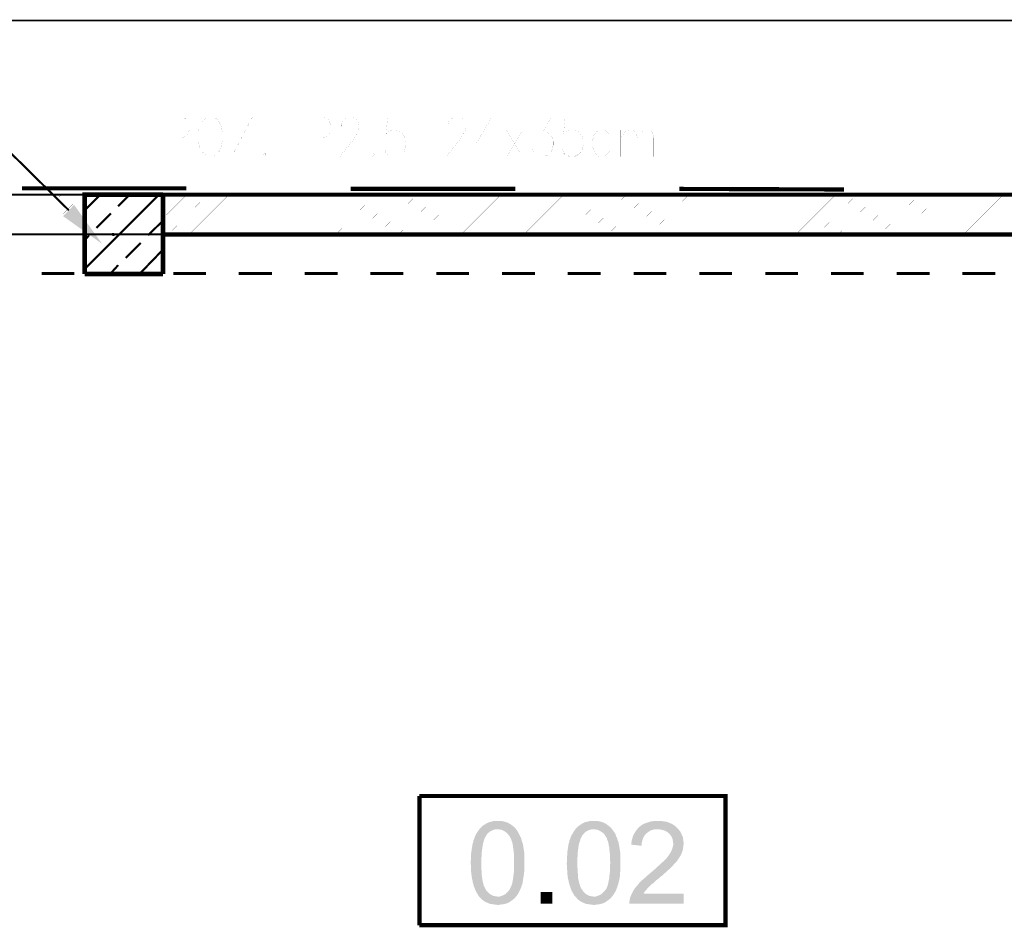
# Model space of a CAD drawing. Header units: millimetres. Extents: x -14047 to 49934, y -21523 to 14989.
# Tile 160 of 201: x 1636 to 1935, y 6704 to 6980. Entities that reach past the tile are written whole.
import ezdxf

# ---------------------------------------------------------------- set-up
doc = ezdxf.new("R2010")
doc.units = ezdxf.units.MM
doc.layers.add('H', color=7, linetype='Continuous')
doc.layers.add('P', color=7, linetype='Continuous')

msp = doc.modelspace()

# ---------------------------------------------------------------- hatches: boundary and pattern name
at = {"layer": 'H', "linetype": 'Continuous'}
for points in [[(1660.984, 6911.928), (1649.081, 6920.392), (1652.43, 6923.831)], [(1664.159, 6914.308), (1663.894, 6914.838), (1663.984, 6915.277), (1664.514, 6915.277), (1664.774, 6914.838), (1664.689, 6914.308)], [(1791.142, 6914.308), (1790.877, 6914.838), (1790.967, 6915.277), (1791.497, 6915.277), (1791.757, 6914.838), (1791.672, 6914.308)], [(1918.125, 6914.308), (1917.86, 6914.838), (1917.95, 6915.277), (1918.48, 6915.277), (1918.74, 6914.838), (1918.655, 6914.308)], [(1786.732, 6713.34), (1781.263, 6713.43), (1781.793, 6713.43), (1782.323, 6713.605), (1782.853, 6713.78), (1783.383, 6714.045), (1783.823, 6714.4), (1784.263, 6714.839), (1784.703, 6715.279), (1784.968, 6715.809), (1785.147, 6716.164), (1785.322, 6716.514), (1785.497, 6716.954), (1785.672, 6717.484), (1785.762, 6718.014), (1785.852, 6718.544), (1785.937, 6719.159), (1786.027, 6719.864), (1786.117, 6720.484), (1786.202, 6721.279), (1786.202, 6722.068), (1786.202, 6722.863), (1786.202, 6723.658), (1786.202, 6724.538), (1786.202, 6725.333), (1786.202, 6726.128), (1786.117, 6726.833), (1786.027, 6727.538), (1785.937, 6728.243), (1785.852, 6728.863), (1785.762, 6729.387), (1785.672, 6729.917), (1785.497, 6730.357), (1785.322, 6730.802), (1785.147, 6731.242), (1784.968, 6731.592), (1784.793, 6731.857), (1784.353, 6732.387), (1783.913, 6732.827), (1783.468, 6733.182), (1783.028, 6733.447), (1782.498, 6733.712), (1781.973, 6733.797), (1781.353, 6733.887), (1781.178, 6733.887), (1775.799, 6734.062), (1776.149, 6734.417), (1776.594, 6734.857), (1776.679, 6734.947), (1777.209, 6735.297), (1777.649, 6735.562), (1778.178, 6735.827), (1778.708, 6736.092), (1779.323, 6736.182), (1779.853, 6736.357), (1780.558, 6736.447), (1781.178, 6736.447), (1781.883, 6736.447), (1782.498, 6736.357), (1783.118, 6736.267), (1783.648, 6736.092), (1784.263, 6735.917), (1784.703, 6735.652), (1785.322, 6735.297), (1785.762, 6734.947), (1786.202, 6734.592), (1786.642, 6734.152), (1786.997, 6733.712), (1787.262, 6733.272), (1787.527, 6732.827), (1787.792, 6732.302), (1788.057, 6731.772), (1788.322, 6731.242), (1788.497, 6730.622), (1788.672, 6730.007), (1788.847, 6729.567), (1788.937, 6729.128), (1789.027, 6728.598), (1789.112, 6728.068), (1789.202, 6727.538), (1789.292, 6726.923), (1789.292, 6726.303), (1789.377, 6725.688), (1789.377, 6724.983), (1789.377, 6724.273), (1789.377, 6722.953), (1789.377, 6722.248), (1789.292, 6721.544), (1789.292, 6720.924), (1789.202, 6720.219), (1789.112, 6719.604), (1789.027, 6719.074), (1788.937, 6718.454), (1788.847, 6717.924), (1788.762, 6717.399), (1788.582, 6716.954), (1788.497, 6716.604), (1788.232, 6715.899), (1787.967, 6715.369), (1787.702, 6714.749), (1787.437, 6714.31), (1787.087, 6713.78)], [(1815.923, 6713.34), (1810.454, 6713.43), (1810.984, 6713.43), (1811.514, 6713.605), (1812.039, 6713.78), (1812.569, 6714.045), (1813.009, 6714.4), (1813.454, 6714.839), (1813.894, 6715.279), (1814.244, 6715.809), (1814.424, 6716.164), (1814.599, 6716.514), (1814.689, 6716.954), (1814.863, 6717.484), (1814.948, 6718.014), (1815.038, 6718.544), (1815.213, 6719.159), (1815.213, 6719.864), (1815.303, 6720.484), (1815.393, 6721.279), (1815.393, 6722.068), (1815.393, 6722.863), (1815.478, 6723.658), (1815.393, 6724.538), (1815.393, 6725.333), (1815.393, 6726.128), (1815.303, 6726.833), (1815.213, 6727.538), (1815.213, 6728.243), (1815.038, 6728.863), (1814.948, 6729.387), (1814.863, 6729.917), (1814.689, 6730.357), (1814.509, 6730.802), (1814.424, 6731.242), (1814.159, 6731.592), (1813.979, 6731.857), (1813.629, 6732.387), (1813.189, 6732.827), (1812.659, 6733.182), (1812.219, 6733.447), (1811.689, 6733.712), (1811.159, 6733.797), (1810.629, 6733.887), (1810.364, 6733.887), (1804.985, 6734.062), (1805.34, 6734.417), (1805.78, 6734.857), (1805.955, 6734.947), (1806.4, 6735.297), (1806.84, 6735.562), (1807.37, 6735.827), (1807.894, 6736.092), (1808.514, 6736.182), (1809.129, 6736.357), (1809.749, 6736.447), (1810.364, 6736.447), (1811.069, 6736.447), (1811.689, 6736.357), (1812.304, 6736.267), (1812.924, 6736.092), (1813.454, 6735.917), (1813.979, 6735.652), (1814.509, 6735.297), (1814.948, 6734.947), (1815.393, 6734.592), (1815.833, 6734.152), (1816.183, 6733.712), (1816.448, 6733.272), (1816.803, 6732.827), (1817.068, 6732.302), (1817.243, 6731.772), (1817.508, 6731.242), (1817.683, 6730.622), (1817.948, 6730.007), (1818.038, 6729.567), (1818.123, 6729.128), (1818.213, 6728.598), (1818.303, 6728.068), (1818.388, 6727.538), (1818.478, 6726.923), (1818.478, 6726.303), (1818.568, 6725.688), (1818.568, 6724.983), (1818.568, 6724.273), (1818.568, 6722.953), (1818.568, 6722.248), (1818.568, 6721.544), (1818.478, 6720.924), (1818.388, 6720.219), (1818.388, 6719.604), (1818.303, 6719.074), (1818.213, 6718.454), (1818.038, 6717.924), (1817.948, 6717.399), (1817.773, 6716.954), (1817.683, 6716.604), (1817.418, 6715.899), (1817.243, 6715.369), (1816.893, 6714.749), (1816.628, 6714.31), (1816.273, 6713.78)], [(1825.002, 6728.863), (1821.828, 6729.213), (1821.918, 6729.917), (1822.008, 6730.537), (1822.183, 6731.152), (1822.357, 6731.772), (1822.622, 6732.302), (1822.887, 6732.827), (1823.152, 6733.272), (1823.502, 6733.712), (1823.857, 6734.152), (1824.297, 6734.592), (1824.737, 6734.947), (1825.182, 6735.297), (1825.622, 6735.477), (1826.152, 6735.737), (1826.677, 6735.917), (1827.297, 6736.092), (1827.827, 6736.267), (1828.532, 6736.357), (1829.147, 6736.447), (1829.851, 6736.447), (1830.646, 6736.447), (1831.266, 6736.357), (1831.881, 6736.267), (1832.501, 6736.182), (1833.116, 6736.002), (1833.646, 6735.737), (1834.176, 6735.562), (1834.616, 6735.297), (1835.056, 6734.947), (1835.496, 6734.592), (1835.676, 6734.417), (1836.116, 6733.977), (1829.851, 6733.887), (1829.237, 6733.887), (1828.622, 6733.797), (1828.002, 6733.622), (1827.472, 6733.357), (1827.032, 6733.092), (1826.592, 6732.742), (1826.327, 6732.562), (1825.972, 6732.122), (1825.707, 6731.682), (1825.447, 6731.152), (1825.267, 6730.622), (1825.092, 6730.007), (1825.002, 6729.387)], [(1781.263, 6710.87), (1780.558, 6710.96), (1779.943, 6711.05), (1779.413, 6711.135), (1778.798, 6711.225), (1778.268, 6711.49), (1777.738, 6711.665), (1777.209, 6711.93), (1776.769, 6712.285), (1776.329, 6712.635), (1775.884, 6713.075), (1775.534, 6713.515), (1775.269, 6713.87), (1774.829, 6714.664), (1774.564, 6715.104), (1774.389, 6715.544), (1774.209, 6716.074), (1773.944, 6716.604), (1773.859, 6717.134), (1773.679, 6717.659), (1773.594, 6718.279), (1773.419, 6718.894), (1773.329, 6719.514), (1773.239, 6720.219), (1773.154, 6720.924), (1773.154, 6721.629), (1773.154, 6722.333), (1773.064, 6723.128), (1773.064, 6723.658), (1773.064, 6724.453), (1773.154, 6725.158), (1773.154, 6725.773), (1773.154, 6726.478), (1773.239, 6727.098), (1773.329, 6727.713), (1773.419, 6728.243), (1773.504, 6728.863), (1773.594, 6729.387), (1773.769, 6729.917), (1773.859, 6730.447), (1774.034, 6730.802), (1774.209, 6731.417), (1774.474, 6732.037), (1774.739, 6732.562), (1775.094, 6733.092), (1775.444, 6733.622), (1775.799, 6734.062), (1781.178, 6733.887), (1780.558, 6733.887), (1780.028, 6733.712), (1779.503, 6733.532), (1778.973, 6733.272), (1778.533, 6732.917), (1778.088, 6732.477), (1777.828, 6732.122), (1777.649, 6731.772), (1777.384, 6731.417), (1777.209, 6730.977), (1777.034, 6730.537), (1776.944, 6730.007), (1776.769, 6729.567), (1776.679, 6728.948), (1776.594, 6728.418), (1776.504, 6727.803), (1776.414, 6727.098), (1776.329, 6726.393), (1776.329, 6725.598), (1776.239, 6724.893), (1776.239, 6724.008), (1776.239, 6722.778), (1776.239, 6721.983), (1776.329, 6721.189), (1776.329, 6720.484), (1776.414, 6719.779), (1776.504, 6719.159), (1776.594, 6718.544), (1776.679, 6717.924), (1776.854, 6717.399), (1776.944, 6716.954), (1777.119, 6716.514), (1777.299, 6716.164), (1777.474, 6715.809), (1777.649, 6715.459), (1778.088, 6714.929), (1778.533, 6714.485), (1778.973, 6714.135), (1779.503, 6713.87), (1779.943, 6713.605), (1780.558, 6713.515), (1781.088, 6713.43), (1786.732, 6713.34), (1786.377, 6712.9), (1785.937, 6712.545), (1785.762, 6712.37), (1785.322, 6712.105), (1784.883, 6711.755), (1784.353, 6711.49), (1783.823, 6711.31), (1783.203, 6711.135), (1782.588, 6711.05), (1781.973, 6710.96), (1781.353, 6710.87)], [(1810.454, 6710.87), (1809.834, 6710.96), (1809.129, 6711.05), (1808.599, 6711.135), (1807.984, 6711.225), (1807.454, 6711.49), (1806.925, 6711.665), (1806.485, 6711.93), (1805.955, 6712.285), (1805.515, 6712.635), (1805.165, 6713.075), (1804.72, 6713.515), (1804.455, 6713.87), (1804.015, 6714.664), (1803.75, 6715.104), (1803.575, 6715.544), (1803.4, 6716.074), (1803.225, 6716.604), (1803.045, 6717.134), (1802.87, 6717.659), (1802.78, 6718.279), (1802.605, 6718.894), (1802.515, 6719.514), (1802.43, 6720.219), (1802.43, 6720.924), (1802.34, 6721.629), (1802.34, 6722.333), (1802.25, 6723.128), (1802.25, 6723.658), (1802.34, 6724.453), (1802.34, 6725.158), (1802.34, 6725.773), (1802.43, 6726.478), (1802.43, 6727.098), (1802.515, 6727.713), (1802.605, 6728.243), (1802.695, 6728.863), (1802.78, 6729.387), (1802.96, 6729.917), (1803.045, 6730.447), (1803.225, 6730.802), (1803.4, 6731.417), (1803.665, 6732.037), (1804.015, 6732.562), (1804.28, 6733.092), (1804.635, 6733.622), (1804.985, 6734.062), (1810.364, 6733.887), (1809.834, 6733.887), (1809.219, 6733.712), (1808.689, 6733.532), (1808.249, 6733.272), (1807.719, 6732.917), (1807.37, 6732.477), (1807.015, 6732.122), (1806.84, 6731.772), (1806.66, 6731.417), (1806.4, 6730.977), (1806.31, 6730.537), (1806.135, 6730.007), (1805.955, 6729.567), (1805.87, 6728.948), (1805.78, 6728.418), (1805.69, 6727.803), (1805.605, 6727.098), (1805.515, 6726.393), (1805.515, 6725.598), (1805.425, 6724.893), (1805.425, 6724.008), (1805.425, 6722.778), (1805.515, 6721.983), (1805.515, 6721.189), (1805.605, 6720.484), (1805.605, 6719.779), (1805.69, 6719.159), (1805.78, 6718.544), (1805.955, 6717.924), (1806.045, 6717.399), (1806.22, 6716.954), (1806.31, 6716.514), (1806.485, 6716.164), (1806.66, 6715.809), (1806.925, 6715.459), (1807.28, 6714.929), (1807.719, 6714.485), (1808.159, 6714.135), (1808.689, 6713.87), (1809.219, 6713.605), (1809.749, 6713.515), (1810.279, 6713.43), (1815.923, 6713.34), (1815.568, 6712.9), (1815.128, 6712.545), (1814.948, 6712.37), (1814.509, 6712.105), (1814.069, 6711.755), (1813.539, 6711.49), (1813.009, 6711.31), (1812.394, 6711.135), (1811.864, 6711.05), (1811.159, 6710.96), (1810.544, 6710.87)], [(1821.298, 6711.31), (1821.298, 6711.93), (1821.388, 6712.545), (1821.478, 6713.165), (1821.653, 6713.43), (1821.828, 6713.96), (1822.093, 6714.485), (1822.357, 6715.014), (1822.712, 6715.544), (1823.062, 6716.074), (1823.502, 6716.604), (1823.682, 6716.779), (1823.947, 6717.134), (1824.297, 6717.574), (1825.092, 6718.369), (1825.532, 6718.719), (1826.062, 6719.159), (1826.502, 6719.604), (1827.032, 6720.044), (1827.647, 6720.574), (1828.267, 6721.099), (1828.882, 6721.629), (1829.412, 6722.068), (1829.941, 6722.598), (1830.471, 6723.038), (1830.911, 6723.483), (1832.146, 6724.628), (1832.501, 6724.983), (1832.766, 6725.333), (1833.026, 6725.688), (1833.206, 6725.863), (1833.556, 6726.478), (1833.911, 6727.008), (1834.176, 6727.538), (1834.351, 6728.158), (1834.526, 6728.683), (1834.616, 6729.213), (1834.616, 6729.567), (1834.526, 6730.182), (1834.441, 6730.712), (1834.261, 6731.332), (1833.996, 6731.772), (1833.646, 6732.302), (1833.291, 6732.652), (1832.851, 6733.007), (1832.411, 6733.272), (1831.881, 6733.532), (1831.266, 6733.712), (1830.736, 6733.797), (1830.031, 6733.887), (1836.116, 6733.977), (1836.466, 6733.532), (1836.821, 6733.092), (1837.086, 6732.562), (1837.26, 6732.037), (1837.525, 6731.507), (1837.615, 6730.887), (1837.7, 6730.272), (1837.79, 6729.652), (1837.7, 6728.863), (1837.615, 6728.333), (1837.525, 6727.713), (1837.35, 6727.098), (1837.17, 6726.568), (1836.911, 6726.038), (1836.646, 6725.598), (1836.291, 6725.068), (1835.941, 6724.538), (1835.586, 6724.008), (1835.146, 6723.568), (1834.791, 6723.218), (1834.526, 6722.863), (1834.176, 6722.513), (1833.736, 6722.068), (1833.381, 6721.719), (1832.851, 6721.279), (1832.411, 6720.834), (1831.881, 6720.394), (1831.351, 6719.864), (1830.736, 6719.424), (1830.381, 6719.074), (1829.677, 6718.544), (1829.062, 6718.014), (1828.532, 6717.484), (1828.002, 6717.134), (1827.647, 6716.779), (1827.297, 6716.429), (1827.032, 6716.164), (1826.857, 6715.984), (1826.417, 6715.459), (1825.972, 6715.014), (1825.707, 6714.485), (1825.532, 6714.31), (1837.79, 6714.31), (1837.79, 6711.31)], [(1794.316, 6711.31), (1794.316, 6714.839), (1797.846, 6714.839), (1797.846, 6711.31)]]:
    msp.add_hatch(color=256, dxfattribs=at).paths.add_polyline_path(points)

# ---------------------------------------------------------------- linework, layer by layer
at = {"layer": 'P'}
for points, const_width in [([(1513.629, 6979.919), (2085.582, 6979.919)], 0.475), ([(1650.846, 6922.157), (1610.191, 6962.281)], 0.635), ([(1681.091, 6938.469), (1681.091, 6950.553), (1685.236, 6950.553), (1686.556, 6949.933), (1686.996, 6949.493), (1687.441, 6948.173), (1687.441, 6946.583), (1686.996, 6945.348), (1686.556, 6944.819), (1685.236, 6944.204), (1681.091, 6944.204)], 0.015), ([(1692.995, 6950.553), (1692.115, 6949.933), (1691.14, 6948.788), (1690.615, 6947.728), (1690.17, 6945.968), (1690.17, 6943.144), (1690.615, 6941.379), (1691.14, 6940.234), (1692.115, 6939.174), (1692.995, 6938.469), (1694.76, 6938.469), (1695.73, 6939.174), (1696.699, 6940.234), (1697.139, 6941.379), (1697.489, 6943.144), (1697.489, 6945.968), (1697.139, 6947.728), (1696.699, 6948.788), (1695.73, 6949.933), (1694.76, 6950.553), (1692.995, 6950.553)], 0.015), ([(1700.314, 6938.469), (1706.663, 6950.553), (1700.314, 6950.553)], 0.015), ([(1723.946, 6938.469), (1723.946, 6950.553), (1728.09, 6950.553), (1729.5, 6949.933), (1730.03, 6949.493), (1730.47, 6948.173), (1730.47, 6946.583), (1730.03, 6945.348), (1729.5, 6944.819), (1728.09, 6944.204), (1723.946, 6944.204)], 0.015), ([(1733.644, 6947.728), (1733.644, 6948.173), (1734.174, 6949.493), (1734.614, 6949.933), (1735.409, 6950.553), (1737.264, 6950.553), (1738.234, 6949.933), (1738.759, 6949.493), (1739.024, 6948.173), (1739.024, 6947.113), (1738.759, 6945.968), (1737.789, 6944.204), (1733.204, 6938.469), (1739.554, 6938.469)], 0.015), ([(1752.432, 6950.553), (1747.758, 6950.553), (1747.313, 6945.348), (1747.758, 6945.968), (1749.167, 6946.583), (1750.487, 6946.583), (1751.902, 6945.968), (1752.872, 6944.819), (1753.312, 6943.144), (1753.312, 6941.999), (1752.872, 6940.234), (1751.902, 6939.174), (1750.487, 6938.469), (1749.167, 6938.469), (1747.758, 6939.174), (1747.313, 6939.619), (1746.873, 6940.854)], 0.015), ([(1766.01, 6947.728), (1766.01, 6948.173), (1766.54, 6949.493), (1766.98, 6949.933), (1767.95, 6950.553), (1769.715, 6950.553), (1770.684, 6949.933), (1771.124, 6949.493), (1771.564, 6948.173), (1771.564, 6947.113), (1771.124, 6945.968), (1770.155, 6944.204), (1765.57, 6938.469), (1772.094, 6938.469)], 0.015), ([(1779.413, 6950.553), (1774.739, 6942.439), (1781.618, 6942.439)], 0.015), ([(1779.413, 6950.553), (1779.413, 6938.469)], 0.015), ([(1792.551, 6950.553), (1797.666, 6950.553), (1794.931, 6945.968), (1796.166, 6945.968), (1797.136, 6945.348), (1797.666, 6944.819), (1798.106, 6943.144), (1798.106, 6941.999), (1797.666, 6940.234), (1796.696, 6939.174), (1795.376, 6938.469), (1793.961, 6938.469), (1792.551, 6939.174), (1792.112, 6939.619), (1791.757, 6940.854)], 0.015), ([(1806.4, 6950.553), (1801.725, 6950.553), (1801.28, 6945.348), (1801.725, 6945.968), (1803.225, 6946.583), (1804.455, 6946.583), (1805.87, 6945.968), (1806.84, 6944.819), (1807.28, 6943.144), (1807.28, 6941.999), (1806.84, 6940.234), (1805.87, 6939.174), (1804.455, 6938.469), (1803.225, 6938.469), (1801.725, 6939.174), (1801.28, 6939.619), (1800.755, 6940.854)], 0.015), ([(1783.998, 6946.583), (1788.847, 6938.469)], 0.015), ([(1788.847, 6946.583), (1783.998, 6938.469)], 0.015), ([(1815.393, 6944.819), (1814.599, 6945.968), (1813.629, 6946.583), (1812.219, 6946.583), (1811.249, 6945.968), (1810.454, 6944.819), (1810.014, 6943.144), (1810.014, 6941.999), (1810.454, 6940.234), (1811.249, 6939.174), (1812.219, 6938.469), (1813.629, 6938.469), (1814.599, 6939.174), (1815.393, 6940.234)], 0.015), ([(1818.568, 6946.583), (1818.568, 6938.469)], 0.015), ([(1818.568, 6944.204), (1819.978, 6945.968), (1820.948, 6946.583), (1822.357, 6946.583), (1823.152, 6945.968), (1823.682, 6944.204), (1823.682, 6938.469)], 0.015), ([(1823.682, 6944.204), (1825.092, 6945.968), (1826.062, 6946.583), (1827.297, 6946.583), (1828.267, 6945.968), (1828.707, 6944.204), (1828.707, 6938.469)], 0.015), ([(1700.314, 6938.469), (1706.663, 6938.469)], 0.015), ([(1710.368, 6939.619), (1709.838, 6939.174), (1710.368, 6938.469), (1710.807, 6939.174), (1710.368, 6939.619)], 0.015), ([(1743.168, 6939.619), (1742.728, 6939.174), (1743.168, 6938.469), (1743.698, 6939.174), (1743.168, 6939.619)], 0.015), ([(1686.556, 6928.861), (1636.557, 6928.861)], 1.27), ([(1786.557, 6928.681), (1736.559, 6928.681)], 1.27), ([(1886.554, 6928.506), (1836.466, 6928.681)], 1.27), ([(2138.58, 6926.921), (1470.685, 6926.921)], 0.635), ([(1630.118, 6914.838), (1642.202, 6926.921)], 0.015), ([(1636.557, 6914.838), (1648.551, 6926.921)], 0.015), ([(1642.907, 6914.838), (1654.9, 6926.921)], 0.015), ([(1679.502, 6926.921), (1655.605, 6926.921), (1655.605, 6902.759)], 1.43), ([(1655.605, 6922.157), (1660.369, 6926.921)], 0.635), ([(1655.605, 6904.254), (1678.267, 6926.921)], 0.635), ([(1665.834, 6923.391), (1669.363, 6926.921)], 0.635), ([(1679.502, 6902.759), (1679.502, 6926.921)], 1.43), ([(1679.502, 6926.921), (2114.418, 6926.921), (2114.418, 6914.838), (1679.502, 6914.838), (1679.502, 6926.921)], 1.27), ([(1679.502, 6926.126), (1680.297, 6926.921)], 0.015), ([(1679.502, 6919.777), (1686.646, 6926.921)], 0.015), ([(1681.091, 6914.838), (1692.995, 6926.921)], 0.015), ([(1687.441, 6914.838), (1699.519, 6926.921)], 0.015), ([(1693.79, 6914.838), (1705.868, 6926.921)], 0.015), ([(1700.139, 6914.838), (1712.217, 6926.921)], 0.015), ([(1706.488, 6914.838), (1718.566, 6926.921)], 0.015), ([(1712.837, 6914.838), (1724.916, 6926.921)], 0.015), ([(1719.186, 6914.838), (1731.265, 6926.921)], 0.015), ([(1725.536, 6914.838), (1737.614, 6926.921)], 0.015), ([(1732.06, 6914.838), (1743.963, 6926.921)], 0.015), ([(1738.409, 6914.838), (1750.312, 6926.921)], 0.015), ([(1744.758, 6914.838), (1756.661, 6926.921)], 0.015), ([(1751.107, 6914.838), (1763.01, 6926.921)], 0.015), ([(1757.456, 6914.838), (1769.36, 6926.921)], 0.015), ([(1763.805, 6914.838), (1775.884, 6926.921)], 0.015), ([(1770.155, 6914.838), (1782.233, 6926.921)], 0.015), ([(1776.504, 6914.838), (1788.582, 6926.921)], 0.015), ([(1782.853, 6914.838), (1794.931, 6926.921)], 0.015), ([(1789.202, 6914.838), (1801.28, 6926.921)], 0.015), ([(1795.551, 6914.838), (1807.629, 6926.921)], 0.015), ([(1802.075, 6914.838), (1813.979, 6926.921)], 0.015), ([(1808.424, 6914.838), (1820.328, 6926.921)], 0.015), ([(1814.774, 6914.838), (1826.677, 6926.921)], 0.015), ([(1821.123, 6914.838), (1833.026, 6926.921)], 0.015), ([(1827.472, 6914.838), (1839.375, 6926.921)], 0.015), ([(1833.821, 6914.838), (1845.904, 6926.921)], 0.015), ([(1840.17, 6914.838), (1852.253, 6926.921)], 0.015), ([(1846.519, 6914.838), (1858.603, 6926.921)], 0.015), ([(1852.868, 6914.838), (1864.952, 6926.921)], 0.015), ([(1859.218, 6914.838), (1871.301, 6926.921)], 0.015), ([(1865.567, 6914.838), (1877.65, 6926.921)], 0.015), ([(1871.916, 6914.838), (1883.999, 6926.921)], 0.015), ([(1878.44, 6914.838), (1890.348, 6926.921)], 0.015), ([(1884.789, 6914.838), (1896.697, 6926.921)], 0.015), ([(1891.138, 6914.838), (1903.047, 6926.921)], 0.015), ([(1897.487, 6914.838), (1909.396, 6926.921)], 0.015), ([(1903.837, 6914.838), (1915.745, 6926.921)], 0.015), ([(1910.186, 6914.838), (1922.269, 6926.921)], 0.015), ([(1916.535, 6914.838), (1928.618, 6926.921)], 0.015), ([(1922.884, 6914.838), (1934.967, 6926.921)], 0.015), ([(1929.233, 6914.838), (1941.316, 6926.921)], 0.015), ([(1649.256, 6914.838), (1655.605, 6921.187)], 0.015), ([(1659.219, 6916.777), (1663.629, 6921.187)], 0.635), ([(1674.917, 6914.573), (1679.417, 6918.982)], 0.635), ([(2114.593, 6914.838), (1482.593, 6914.838)], 0.635), ([(2114.593, 6914.838), (1482.593, 6914.838)], 0.32), ([(1655.605, 6913.073), (1657.015, 6914.573)], 0.635), ([(1759.571, 6914.838), (1696.079, 6914.838)], 1.27), ([(1886.554, 6914.838), (1823.062, 6914.838)], 1.27), ([(1668.128, 6907.694), (1672.713, 6912.283)], 0.635), ([(1672.273, 6902.759), (1679.502, 6910.253)], 0.635), ([(1663.364, 6902.759), (1665.834, 6905.489)], 0.635), ([(1642.552, 6902.934), (1652.52, 6902.934)], 0.95), ([(1655.605, 6902.759), (1679.502, 6902.759)], 1.43), ([(1662.569, 6902.934), (1672.538, 6902.934)], 0.95), ([(1682.591, 6902.934), (1692.555, 6902.934)], 0.95), ([(1702.519, 6902.934), (1712.572, 6902.934)], 0.95), ([(1722.536, 6902.934), (1732.59, 6902.934)], 0.95), ([(1742.553, 6902.934), (1752.517, 6902.934)], 0.95), ([(1762.571, 6902.934), (1772.534, 6902.934)], 0.95), ([(1782.588, 6902.934), (1792.551, 6902.934)], 0.95), ([(1802.515, 6902.934), (1812.569, 6902.934)], 0.95), ([(1822.532, 6902.934), (1832.501, 6902.934)], 0.95), ([(1842.55, 6902.934), (1852.518, 6902.934)], 0.95), ([(1862.567, 6902.934), (1872.536, 6902.934)], 0.95), ([(1882.589, 6902.934), (1892.553, 6902.934)], 0.95), ([(1902.517, 6902.934), (1912.57, 6902.934)], 0.95), ([(1922.534, 6902.934), (1932.588, 6902.934)], 0.95), ([(1757.456, 6704.701), (1757.456, 6744.031)], 1.27), ([(1757.456, 6744.031), (1850.489, 6744.031), (1850.489, 6704.701), (1757.456, 6704.701)], 1.27)]:
    msp.add_lwpolyline(points, dxfattribs=dict(at, const_width=const_width))

doc.saveas('drawing.dxf')
